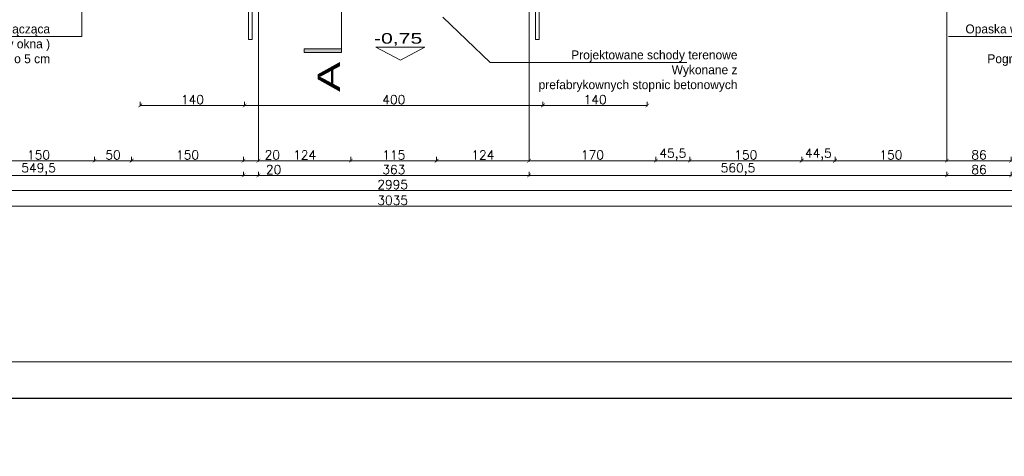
# Model space of a CAD drawing. Header units: millimetres. Extents: x -740 to 33545, y 5178 to 22494.
# Tile 119 of 250: x 9885 to 11205, y 8790 to 9376. Entities that reach past the tile are written whole.
import ezdxf
from ezdxf.lldxf.tags import DXFTag

# ---------------------------------------------------------------- set-up
doc = ezdxf.new("R2010")
doc.units = ezdxf.units.MM
doc.header["$MEASUREMENT"] = 0
doc.layers.get('Defpoints').update_dxf_attribs({"color": 252})
doc.layers.add('a3', color=252, linetype='Continuous', lineweight=30, plot=False)
doc.layers.add('l.widokowa', color=252, linetype='Continuous', lineweight=15)
doc.layers.add('wymiarowanie', color=252, linetype='Continuous', lineweight=9)
doc.layers.add('stolarka', color=252, linetype='Continuous')
doc.styles.add('PROFILE', font='GOTHIC.TTF', dxfattribs={"width": 0.8})
doc.styles.add('ROMANS', font='romans')
doc.styles.add('styl2', font='simplex.shx')
tags = doc.linetypes.add('ICAD_ISO03W100', pattern=[30, 12, -18]).pattern_tags.tags
tags[6:7] = [DXFTag(74, 4), DXFTag(75, 0), DXFTag(340, '0'), DXFTag(46, 1.0), DXFTag(50, 0.0), DXFTag(44, 0.0), DXFTag(45, 0.0)]
tags[4:5] = [DXFTag(74, 4), DXFTag(75, 0), DXFTag(340, '0'), DXFTag(46, 1.0), DXFTag(50, 0.0), DXFTag(44, 0.0), DXFTag(45, 0.0)]
doc.dimstyles.new('Skala 1-50', dxfattribs={"dimtxt": 12, "dimasz": 5, "dimexe": 1, "dimexo": 1, "dimgap": 1.5, "dimtad": 1, "dimdec": 1, "dimrnd": 0.5, "dimtxsty": 'styl2', "dimblk": 'ARCHTICK', "dimcen": 5, "dimadec": 0, "dimazin": 0, "dimtfac": 1, "dimtdec": 1, "dimtmove": 1, "dimatfit": 3, "dimldrblk": 'ARCHTICK', "dimfxl": 0, "dimlwd": -1, "dimlwe": -1, "dimarcsym": 0})

# ---------------------------------------------------------------- blocks, each defined once
blk = doc.blocks.new('_ArchTick')
at = {"color": 0, "linetype": 'ByBlock', "const_width": 0.15}
blk.add_lwpolyline([(-0.5, -0.5), (0.5, 0.5)], dxfattribs=at)
blk = doc.blocks.new('*D2147')
at = {"layer": 'Defpoints', "color": 0}
for p in [(9835, 9739.6), (9985, 9739.6), (9985, 9186.8)]:
    blk.add_point(p, dxfattribs=at)
at = {"layer": 'wymiarowanie', "color": 0}
for p, q in [((9835, 9191.8), (9835, 9185.8)), ((9985, 9191.8), (9985, 9185.8)), ((9835, 9186.8), (9985, 9186.8))]:
    blk.add_line(p, q, dxfattribs=at)
at = {"layer": 'wymiarowanie', "color": 0, "xscale": 5, "yscale": 5, "zscale": 5, "rotation": 180}
blk.add_blockref('_ArchTick', (9835, 9186.8), dxfattribs=at)
at = {"layer": 'wymiarowanie', "color": 0, "xscale": 5, "yscale": 5, "zscale": 5}
blk.add_blockref('_ArchTick', (9985, 9186.8), dxfattribs=at)
at = {"layer": 'wymiarowanie', "color": 0, "insert": (9910, 9194.6), "char_height": 12, "attachment_point": 5, "style": 'styl2'}
blk.add_mtext('150', dxfattribs=at)
blk = doc.blocks.new('*D2148')
at = {"layer": 'Defpoints', "color": 0}
for p in [(9985, 9739.6), (10034.8, 9739.6), (10034.8, 9186.8)]:
    blk.add_point(p, dxfattribs=at)
at = {"layer": 'wymiarowanie', "color": 0}
for p, q in [((9985, 9191.8), (9985, 9185.8)), ((10034.8, 9191.8), (10034.8, 9185.8)), ((9985, 9186.8), (10034.8, 9186.8))]:
    blk.add_line(p, q, dxfattribs=at)
at = {"layer": 'wymiarowanie', "color": 0, "xscale": 5, "yscale": 5, "zscale": 5, "rotation": 180}
blk.add_blockref('_ArchTick', (9985, 9186.8), dxfattribs=at)
at = {"layer": 'wymiarowanie', "color": 0, "xscale": 5, "yscale": 5, "zscale": 5}
blk.add_blockref('_ArchTick', (10034.8, 9186.8), dxfattribs=at)
at = {"layer": 'wymiarowanie', "color": 0, "insert": (10009.9, 9194.6), "char_height": 12, "attachment_point": 5, "style": 'styl2'}
blk.add_mtext('50', dxfattribs=at)
blk = doc.blocks.new('*D2149')
at = {"layer": 'Defpoints', "color": 0}
for p in [(10034.8, 9739.6), (10184.8, 9739.6), (10184.8, 9186.8)]:
    blk.add_point(p, dxfattribs=at)
at = {"layer": 'wymiarowanie', "color": 0}
for p, q in [((10034.8, 9191.8), (10034.8, 9185.8)), ((10184.8, 9191.8), (10184.8, 9185.8)), ((10034.8, 9186.8), (10184.8, 9186.8))]:
    blk.add_line(p, q, dxfattribs=at)
at = {"layer": 'wymiarowanie', "color": 0, "xscale": 5, "yscale": 5, "zscale": 5, "rotation": 180}
blk.add_blockref('_ArchTick', (10034.8, 9186.8), dxfattribs=at)
at = {"layer": 'wymiarowanie', "color": 0, "xscale": 5, "yscale": 5, "zscale": 5}
blk.add_blockref('_ArchTick', (10184.8, 9186.8), dxfattribs=at)
at = {"layer": 'wymiarowanie', "color": 0, "insert": (10109.8, 9194.6), "char_height": 12, "attachment_point": 5, "style": 'styl2'}
blk.add_mtext('150', dxfattribs=at)
blk = doc.blocks.new('*D2150')
at = {"layer": 'Defpoints', "color": 0}
for p in [(10184.8, 9714.6), (10204.8, 9714.6), (10204.8, 9186.8)]:
    blk.add_point(p, dxfattribs=at)
at = {"layer": 'wymiarowanie', "color": 0}
for p, q in [((10184.8, 9191.8), (10184.8, 9185.8)), ((10204.8, 9191.8), (10204.8, 9185.8)), ((10184.8, 9186.8), (10204.8, 9186.8)), ((10204.8, 9186.8), (10233.6, 9186.8))]:
    blk.add_line(p, q, dxfattribs=at)
at = {"layer": 'wymiarowanie', "color": 0, "xscale": 5, "yscale": 5, "zscale": 5, "rotation": 180}
blk.add_blockref('_ArchTick', (10184.8, 9186.8), dxfattribs=at)
at = {"layer": 'wymiarowanie', "color": 0, "xscale": 5, "yscale": 5, "zscale": 5}
blk.add_blockref('_ArchTick', (10204.8, 9186.8), dxfattribs=at)
at = {"layer": 'wymiarowanie', "color": 0, "insert": (10223.4, 9194.6), "char_height": 12, "attachment_point": 5, "style": 'styl2'}
blk.add_mtext('20', dxfattribs=at)
blk = doc.blocks.new('*D2151')
at = {"layer": 'Defpoints', "color": 0}
for p in [(10204.8, 9724.6), (10328.7, 9728.6), (10328.7, 9186.8)]:
    blk.add_point(p, dxfattribs=at)
at = {"layer": 'wymiarowanie', "color": 0}
for p, q in [((10204.8, 9191.8), (10204.8, 9185.8)), ((10328.7, 9191.8), (10328.7, 9185.8)), ((10204.8, 9186.8), (10328.7, 9186.8))]:
    blk.add_line(p, q, dxfattribs=at)
at = {"layer": 'wymiarowanie', "color": 0, "xscale": 5, "yscale": 5, "zscale": 5, "rotation": 180}
blk.add_blockref('_ArchTick', (10204.8, 9186.8), dxfattribs=at)
at = {"layer": 'wymiarowanie', "color": 0, "xscale": 5, "yscale": 5, "zscale": 5}
blk.add_blockref('_ArchTick', (10328.7, 9186.8), dxfattribs=at)
at = {"layer": 'wymiarowanie', "color": 0, "insert": (10266.8, 9194.5), "char_height": 12, "attachment_point": 5, "style": 'styl2'}
blk.add_mtext('124', dxfattribs=at)
blk = doc.blocks.new('*D2152')
at = {"layer": 'Defpoints', "color": 0}
for p in [(10328.7, 9728.6), (10443.8, 9728.6), (10443.8, 9186.8)]:
    blk.add_point(p, dxfattribs=at)
at = {"layer": 'wymiarowanie', "color": 0}
for p, q in [((10328.7, 9191.8), (10328.7, 9185.8)), ((10443.8, 9191.8), (10443.8, 9185.8)), ((10328.7, 9186.8), (10443.8, 9186.8))]:
    blk.add_line(p, q, dxfattribs=at)
at = {"layer": 'wymiarowanie', "color": 0, "xscale": 5, "yscale": 5, "zscale": 5, "rotation": 180}
blk.add_blockref('_ArchTick', (10328.7, 9186.8), dxfattribs=at)
at = {"layer": 'wymiarowanie', "color": 0, "xscale": 5, "yscale": 5, "zscale": 5}
blk.add_blockref('_ArchTick', (10443.8, 9186.8), dxfattribs=at)
at = {"layer": 'wymiarowanie', "color": 0, "insert": (10386.3, 9194.5), "char_height": 12, "attachment_point": 5, "style": 'styl2'}
blk.add_mtext('115', dxfattribs=at)
blk = doc.blocks.new('*D2153')
at = {"layer": 'Defpoints', "color": 0}
for p in [(10443.8, 9728.6), (10567.7, 9717.6), (10567.7, 9186.8)]:
    blk.add_point(p, dxfattribs=at)
at = {"layer": 'wymiarowanie', "color": 0}
for p, q in [((10443.8, 9191.8), (10443.8, 9185.8)), ((10567.7, 9191.8), (10567.7, 9185.8)), ((10443.8, 9186.8), (10567.7, 9186.8))]:
    blk.add_line(p, q, dxfattribs=at)
at = {"layer": 'wymiarowanie', "color": 0, "xscale": 5, "yscale": 5, "zscale": 5, "rotation": 180}
blk.add_blockref('_ArchTick', (10443.8, 9186.8), dxfattribs=at)
at = {"layer": 'wymiarowanie', "color": 0, "xscale": 5, "yscale": 5, "zscale": 5}
blk.add_blockref('_ArchTick', (10567.7, 9186.8), dxfattribs=at)
at = {"layer": 'wymiarowanie', "color": 0, "insert": (10505.8, 9194.5), "char_height": 12, "attachment_point": 5, "style": 'styl2'}
blk.add_mtext('124', dxfattribs=at)
blk = doc.blocks.new('*D2154')
at = {"layer": 'Defpoints', "color": 0}
for p in [(10737.7, 9739.6), (10567.7, 9717.6), (10737.7, 9186.8)]:
    blk.add_point(p, dxfattribs=at)
at = {"layer": 'wymiarowanie', "color": 0}
for p, q in [((10567.7, 9191.8), (10567.7, 9185.8)), ((10737.7, 9191.8), (10737.7, 9185.8)), ((10567.7, 9186.8), (10737.7, 9186.8))]:
    blk.add_line(p, q, dxfattribs=at)
at = {"layer": 'wymiarowanie', "color": 0, "xscale": 5, "yscale": 5, "zscale": 5, "rotation": 180}
blk.add_blockref('_ArchTick', (10567.7, 9186.8), dxfattribs=at)
at = {"layer": 'wymiarowanie', "color": 0, "xscale": 5, "yscale": 5, "zscale": 5}
blk.add_blockref('_ArchTick', (10737.7, 9186.8), dxfattribs=at)
at = {"layer": 'wymiarowanie', "color": 0, "insert": (10652.7, 9194.6), "char_height": 12, "attachment_point": 5, "style": 'styl2'}
blk.add_mtext('170', dxfattribs=at)
blk = doc.blocks.new('*D2155')
at = {"layer": 'Defpoints', "color": 0}
for p in [(10737.7, 9739.6), (10783.3, 9739.6), (10783.3, 9186.8)]:
    blk.add_point(p, dxfattribs=at)
at = {"layer": 'wymiarowanie', "color": 0}
for p, q in [((10737.7, 9191.8), (10737.7, 9185.8)), ((10783.3, 9191.8), (10783.3, 9185.8)), ((10737.7, 9186.8), (10783.3, 9186.8))]:
    blk.add_line(p, q, dxfattribs=at)
at = {"layer": 'wymiarowanie', "color": 0, "xscale": 5, "yscale": 5, "zscale": 5, "rotation": 180}
blk.add_blockref('_ArchTick', (10737.7, 9186.8), dxfattribs=at)
at = {"layer": 'wymiarowanie', "color": 0, "xscale": 5, "yscale": 5, "zscale": 5}
blk.add_blockref('_ArchTick', (10783.3, 9186.8), dxfattribs=at)
at = {"layer": 'wymiarowanie', "color": 0, "insert": (10760.5, 9195.1), "char_height": 12, "attachment_point": 5, "style": 'styl2'}
blk.add_mtext('45,5', dxfattribs=at)
blk = doc.blocks.new('*D2156')
at = {"layer": 'Defpoints', "color": 0}
for p in [(10783.3, 9739.6), (10933.3, 9739.6), (10933.3, 9186.8)]:
    blk.add_point(p, dxfattribs=at)
at = {"layer": 'wymiarowanie', "color": 0}
for p, q in [((10783.3, 9191.8), (10783.3, 9185.8)), ((10933.3, 9191.8), (10933.3, 9185.8)), ((10783.3, 9186.8), (10933.3, 9186.8))]:
    blk.add_line(p, q, dxfattribs=at)
at = {"layer": 'wymiarowanie', "color": 0, "xscale": 5, "yscale": 5, "zscale": 5, "rotation": 180}
blk.add_blockref('_ArchTick', (10783.3, 9186.8), dxfattribs=at)
at = {"layer": 'wymiarowanie', "color": 0, "xscale": 5, "yscale": 5, "zscale": 5}
blk.add_blockref('_ArchTick', (10933.3, 9186.8), dxfattribs=at)
at = {"layer": 'wymiarowanie', "color": 0, "insert": (10858.3, 9194.6), "char_height": 12, "attachment_point": 5, "style": 'styl2'}
blk.add_mtext('150', dxfattribs=at)
blk = doc.blocks.new('*D2157')
at = {"layer": 'Defpoints', "color": 0}
for p in [(10978, 9739.6), (11128, 9739.6), (11128, 9186.8)]:
    blk.add_point(p, dxfattribs=at)
at = {"layer": 'wymiarowanie', "color": 0}
for p, q in [((10978, 9191.8), (10978, 9185.8)), ((11128, 9191.8), (11128, 9185.8)), ((10978, 9186.8), (11128, 9186.8))]:
    blk.add_line(p, q, dxfattribs=at)
at = {"layer": 'wymiarowanie', "color": 0, "xscale": 5, "yscale": 5, "zscale": 5, "rotation": 180}
blk.add_blockref('_ArchTick', (10978, 9186.8), dxfattribs=at)
at = {"layer": 'wymiarowanie', "color": 0, "xscale": 5, "yscale": 5, "zscale": 5}
blk.add_blockref('_ArchTick', (11128, 9186.8), dxfattribs=at)
at = {"layer": 'wymiarowanie', "color": 0, "insert": (11053, 9194.6), "char_height": 12, "attachment_point": 5, "style": 'styl2'}
blk.add_mtext('150', dxfattribs=at)
blk = doc.blocks.new('*D2158')
at = {"layer": 'Defpoints', "color": 0}
for p in [(11128, 9739.6), (11214.1, 9719.6), (11214.1, 9186.8)]:
    blk.add_point(p, dxfattribs=at)
at = {"layer": 'wymiarowanie', "color": 0}
for p, q in [((11128, 9191.8), (11128, 9185.8)), ((11214.1, 9191.8), (11214.1, 9185.8)), ((11128, 9186.8), (11214.1, 9186.8))]:
    blk.add_line(p, q, dxfattribs=at)
at = {"layer": 'wymiarowanie', "color": 0, "xscale": 5, "yscale": 5, "zscale": 5, "rotation": 180}
blk.add_blockref('_ArchTick', (11128, 9186.8), dxfattribs=at)
at = {"layer": 'wymiarowanie', "color": 0, "xscale": 5, "yscale": 5, "zscale": 5}
blk.add_blockref('_ArchTick', (11214.1, 9186.8), dxfattribs=at)
at = {"layer": 'wymiarowanie', "color": 0, "insert": (11171.1, 9194.6), "char_height": 12, "attachment_point": 5, "style": 'styl2'}
blk.add_mtext('86', dxfattribs=at)
blk = doc.blocks.new('*D2171')
at = {"layer": 'Defpoints', "color": 0}
for p in [(9635.2, 9191.8), (10184.8, 9191.8), (10184.8, 9167.1)]:
    blk.add_point(p, dxfattribs=at)
at = {"layer": 'wymiarowanie', "color": 0}
for p, q in [((9635.2, 9172.1), (9635.2, 9166.1)), ((9635.2, 9167.1), (10184.8, 9167.1)), ((10184.8, 9172.1), (10184.8, 9166.1))]:
    blk.add_line(p, q, dxfattribs=at)
at = {"layer": 'wymiarowanie', "color": 0, "xscale": 5, "yscale": 5, "zscale": 5, "rotation": 180}
blk.add_blockref('_ArchTick', (9635.2, 9167.1), dxfattribs=at)
at = {"layer": 'wymiarowanie', "color": 0, "xscale": 5, "yscale": 5, "zscale": 5}
blk.add_blockref('_ArchTick', (10184.8, 9167.1), dxfattribs=at)
at = {"layer": 'wymiarowanie', "color": 0, "insert": (9910, 9175.4), "char_height": 12, "attachment_point": 5, "style": 'styl2'}
blk.add_mtext('549,5', dxfattribs=at)
blk = doc.blocks.new('*D2172')
at = {"layer": 'Defpoints', "color": 0}
for p in [(10184.8, 9191.8), (10204.8, 9190.1), (10204.8, 9167.1)]:
    blk.add_point(p, dxfattribs=at)
at = {"layer": 'wymiarowanie', "color": 0}
for p, q in [((10184.8, 9172.1), (10184.8, 9166.1)), ((10184.8, 9167.1), (10204.8, 9167.1)), ((10204.8, 9172.1), (10204.8, 9166.1)), ((10204.8, 9167.1), (10235.3, 9167.1))]:
    blk.add_line(p, q, dxfattribs=at)
at = {"layer": 'wymiarowanie', "color": 0, "xscale": 5, "yscale": 5, "zscale": 5, "rotation": 180}
blk.add_blockref('_ArchTick', (10184.8, 9167.1), dxfattribs=at)
at = {"layer": 'wymiarowanie', "color": 0, "xscale": 5, "yscale": 5, "zscale": 5}
blk.add_blockref('_ArchTick', (10204.8, 9167.1), dxfattribs=at)
at = {"layer": 'wymiarowanie', "color": 0, "insert": (10225.1, 9174.9), "char_height": 12, "attachment_point": 5, "style": 'styl2'}
blk.add_mtext('20', dxfattribs=at)
blk = doc.blocks.new('*D2173')
at = {"layer": 'Defpoints', "color": 0}
for p in [(10204.8, 9190.1), (10567.7, 9199.9), (10567.7, 9167.1)]:
    blk.add_point(p, dxfattribs=at)
at = {"layer": 'wymiarowanie', "color": 0}
for p, q in [((10204.8, 9172.1), (10204.8, 9166.1)), ((10204.8, 9167.1), (10567.7, 9167.1)), ((10567.7, 9172.1), (10567.7, 9166.1))]:
    blk.add_line(p, q, dxfattribs=at)
at = {"layer": 'wymiarowanie', "color": 0, "xscale": 5, "yscale": 5, "zscale": 5, "rotation": 180}
blk.add_blockref('_ArchTick', (10204.8, 9167.1), dxfattribs=at)
at = {"layer": 'wymiarowanie', "color": 0, "xscale": 5, "yscale": 5, "zscale": 5}
blk.add_blockref('_ArchTick', (10567.7, 9167.1), dxfattribs=at)
at = {"layer": 'wymiarowanie', "color": 0, "insert": (10386.3, 9174.9), "char_height": 12, "attachment_point": 5, "style": 'styl2'}
blk.add_mtext('363', dxfattribs=at)
blk = doc.blocks.new('*D2174')
at = {"layer": 'Defpoints', "color": 0}
for p in [(11128, 9206), (10567.7, 9199.9), (11128, 9167.1)]:
    blk.add_point(p, dxfattribs=at)
at = {"layer": 'wymiarowanie', "color": 0}
for p, q in [((10567.7, 9172.1), (10567.7, 9166.1)), ((10567.7, 9167.1), (11128, 9167.1)), ((11128, 9172.1), (11128, 9166.1))]:
    blk.add_line(p, q, dxfattribs=at)
at = {"layer": 'wymiarowanie', "color": 0, "xscale": 5, "yscale": 5, "zscale": 5, "rotation": 180}
blk.add_blockref('_ArchTick', (10567.7, 9167.1), dxfattribs=at)
at = {"layer": 'wymiarowanie', "color": 0, "xscale": 5, "yscale": 5, "zscale": 5}
blk.add_blockref('_ArchTick', (11128, 9167.1), dxfattribs=at)
at = {"layer": 'wymiarowanie', "color": 0, "insert": (10847.9, 9175.4), "char_height": 12, "attachment_point": 5, "style": 'styl2'}
blk.add_mtext('560,5', dxfattribs=at)
blk = doc.blocks.new('*D2175')
at = {"layer": 'Defpoints', "color": 0}
for p in [(11128, 9206), (11214.1, 9205.8), (11214.1, 9167.1)]:
    blk.add_point(p, dxfattribs=at)
at = {"layer": 'wymiarowanie', "color": 0}
for p, q in [((11128, 9172.1), (11128, 9166.1)), ((11128, 9167.1), (11214.1, 9167.1)), ((11214.1, 9172.1), (11214.1, 9166.1))]:
    blk.add_line(p, q, dxfattribs=at)
at = {"layer": 'wymiarowanie', "color": 0, "xscale": 5, "yscale": 5, "zscale": 5, "rotation": 180}
blk.add_blockref('_ArchTick', (11128, 9167.1), dxfattribs=at)
at = {"layer": 'wymiarowanie', "color": 0, "xscale": 5, "yscale": 5, "zscale": 5}
blk.add_blockref('_ArchTick', (11214.1, 9167.1), dxfattribs=at)
at = {"layer": 'wymiarowanie', "color": 0, "insert": (11171.1, 9174.9), "char_height": 12, "attachment_point": 5, "style": 'styl2'}
blk.add_mtext('86', dxfattribs=at)
blk = doc.blocks.new('*D2181')
at = {"layer": 'Defpoints', "color": 0}
for p in [(11882.3, 9181.8), (8887.2, 9172.1), (11882.3, 9147)]:
    blk.add_point(p, dxfattribs=at)
at = {"layer": 'wymiarowanie', "color": 0}
for p, q in [((8887.2, 9152), (8887.2, 9146)), ((11882.3, 9152), (11882.3, 9146)), ((8887.2, 9147), (11882.3, 9147))]:
    blk.add_line(p, q, dxfattribs=at)
at = {"layer": 'wymiarowanie', "color": 0, "xscale": 5, "yscale": 5, "zscale": 5, "rotation": 180}
blk.add_blockref('_ArchTick', (8887.2, 9147), dxfattribs=at)
at = {"layer": 'wymiarowanie', "color": 0, "xscale": 5, "yscale": 5, "zscale": 5}
blk.add_blockref('_ArchTick', (11882.3, 9147), dxfattribs=at)
at = {"layer": 'wymiarowanie', "color": 0, "insert": (10384.8, 9154.8), "char_height": 12, "attachment_point": 5, "style": 'styl2'}
blk.add_mtext('2995', dxfattribs=at)
blk = doc.blocks.new('*D2183')
at = {"layer": 'Defpoints', "color": 0}
for p in [(8867.2, 9152), (11902.3, 9162.1), (11902.3, 9125.8)]:
    blk.add_point(p, dxfattribs=at)
at = {"layer": 'wymiarowanie', "color": 0}
for p, q in [((8867.2, 9130.8), (8867.2, 9124.8)), ((8867.2, 9125.8), (11902.3, 9125.8)), ((11902.3, 9130.8), (11902.3, 9124.8))]:
    blk.add_line(p, q, dxfattribs=at)
at = {"layer": 'wymiarowanie', "color": 0, "xscale": 5, "yscale": 5, "zscale": 5, "rotation": 180}
blk.add_blockref('_ArchTick', (8867.2, 9125.8), dxfattribs=at)
at = {"layer": 'wymiarowanie', "color": 0, "xscale": 5, "yscale": 5, "zscale": 5}
blk.add_blockref('_ArchTick', (11902.3, 9125.8), dxfattribs=at)
at = {"layer": 'wymiarowanie', "color": 0, "insert": (10384.8, 9133.6), "char_height": 12, "attachment_point": 5, "style": 'styl2'}
blk.add_mtext('3035', dxfattribs=at)
blk = doc.blocks.new('*D2350')
at = {"layer": 'Defpoints', "color": 0}
for p in [(10933.3, 9739.6), (10978, 9739.6), (10933.3, 9186.8)]:
    blk.add_point(p, dxfattribs=at)
at = {"layer": 'wymiarowanie', "color": 0}
for p, q in [((10933.3, 9191.8), (10933.3, 9185.8)), ((10978, 9191.8), (10978, 9185.8)), ((10978, 9186.8), (10933.3, 9186.8))]:
    blk.add_line(p, q, dxfattribs=at)
at = {"layer": 'wymiarowanie', "color": 0, "xscale": 5, "yscale": 5, "zscale": 5, "rotation": 180}
blk.add_blockref('_ArchTick', (10933.3, 9186.8), dxfattribs=at)
at = {"layer": 'wymiarowanie', "color": 0, "xscale": 5, "yscale": 5, "zscale": 5}
blk.add_blockref('_ArchTick', (10978, 9186.8), dxfattribs=at)
at = {"layer": 'wymiarowanie', "color": 0, "insert": (10955.6, 9195.1), "char_height": 12, "attachment_point": 5, "style": 'styl2'}
blk.add_mtext('44,5', dxfattribs=at)
blk = doc.blocks.new('*D2808')
at = {"layer": 'Defpoints', "color": 0}
for p in [(10046.3, 9278.8), (10186.3, 9278.8), (10186.3, 9261)]:
    blk.add_point(p, dxfattribs=at)
at = {"layer": 'wymiarowanie', "color": 0}
for p, q in [((10046.3, 9266), (10046.3, 9260)), ((10046.3, 9261), (10186.3, 9261)), ((10186.3, 9266), (10186.3, 9260))]:
    blk.add_line(p, q, dxfattribs=at)
at = {"layer": 'wymiarowanie', "color": 0, "xscale": 5, "yscale": 5, "zscale": 5, "rotation": 180}
blk.add_blockref('_ArchTick', (10046.3, 9261), dxfattribs=at)
at = {"layer": 'wymiarowanie', "color": 0, "xscale": 5, "yscale": 5, "zscale": 5}
blk.add_blockref('_ArchTick', (10186.3, 9261), dxfattribs=at)
at = {"layer": 'wymiarowanie', "color": 0, "insert": (10116.3, 9268.8), "char_height": 12, "attachment_point": 5, "style": 'styl2'}
blk.add_mtext('140', dxfattribs=at)
blk = doc.blocks.new('*D2809')
at = {"layer": 'Defpoints', "color": 0}
for p in [(10186.3, 9278.8), (10586.3, 9278.8), (10586.3, 9261)]:
    blk.add_point(p, dxfattribs=at)
at = {"layer": 'wymiarowanie', "color": 0}
for p, q in [((10186.3, 9266), (10186.3, 9260)), ((10186.3, 9261), (10586.3, 9261)), ((10586.3, 9266), (10586.3, 9260))]:
    blk.add_line(p, q, dxfattribs=at)
at = {"layer": 'wymiarowanie', "color": 0, "xscale": 5, "yscale": 5, "zscale": 5, "rotation": 180}
blk.add_blockref('_ArchTick', (10186.3, 9261), dxfattribs=at)
at = {"layer": 'wymiarowanie', "color": 0, "xscale": 5, "yscale": 5, "zscale": 5}
blk.add_blockref('_ArchTick', (10586.3, 9261), dxfattribs=at)
at = {"layer": 'wymiarowanie', "color": 0, "insert": (10386.3, 9268.8), "char_height": 12, "attachment_point": 5, "style": 'styl2'}
blk.add_mtext('400', dxfattribs=at)
blk = doc.blocks.new('*D2810')
at = {"layer": 'Defpoints', "color": 0}
for p in [(10726.3, 9285.9), (10586.3, 9278.8), (10726.3, 9261)]:
    blk.add_point(p, dxfattribs=at)
at = {"layer": 'wymiarowanie', "color": 0}
for p, q in [((10586.3, 9266), (10586.3, 9260)), ((10586.3, 9261), (10726.3, 9261)), ((10726.3, 9266), (10726.3, 9260))]:
    blk.add_line(p, q, dxfattribs=at)
at = {"layer": 'wymiarowanie', "color": 0, "xscale": 5, "yscale": 5, "zscale": 5, "rotation": 180}
blk.add_blockref('_ArchTick', (10586.3, 9261), dxfattribs=at)
at = {"layer": 'wymiarowanie', "color": 0, "xscale": 5, "yscale": 5, "zscale": 5}
blk.add_blockref('_ArchTick', (10726.3, 9261), dxfattribs=at)
at = {"layer": 'wymiarowanie', "color": 0, "insert": (10656.3, 9268.8), "char_height": 12, "attachment_point": 5, "style": 'styl2'}
blk.add_mtext('140', dxfattribs=at)

msp = doc.modelspace()

# ---------------------------------------------------------------- hatches: boundary and pattern name
at = {"layer": 'stolarka', "lineweight": 9}
msp.add_hatch(color=256, dxfattribs=at).paths.add_polyline_path([(10266.23, 9332.01), (10316.23, 9332.01), (10316.23, 9337.01), (10266.23, 9337.01)])

# ---------------------------------------------------------------- linework, layer by layer
at = {"layer": 'a3'}
msp.add_lwpolyline([(13075.31, 8867.94), (13075.31, 11837.94), (8325.31, 11837.94), (8325.31, 8867.94), (13075.31, 8867.94)], dxfattribs=at)
at = {"layer": 'l.widokowa'}
for points in [[(10196.27, 9349.58), (10196.27, 9529.58), (10016.27, 9529.58)], [(10191.27, 9349.58), (10191.27, 9524.58), (10016.27, 9524.58)], [(10576.27, 9349.58), (10576.27, 9529.58), (10756.27, 9529.58)], [(10581.27, 9349.58), (10581.27, 9524.58), (10756.27, 9524.58)], [(10191.27, 9349.58), (10196.27, 9349.58)], [(10576.27, 9349.58), (10581.27, 9349.58)]]:
    msp.add_lwpolyline(points, dxfattribs=at)
at = {"layer": 'stolarka', "lineweight": 9}
for points in [[(10316.23, 9432.01), (10316.23, 9332.01)], [(10316.23, 9332.01), (10266.23, 9332.01), (10266.23, 9337.01), (10316.23, 9337.01), (10316.23, 9332.01)]]:
    msp.add_lwpolyline(points, dxfattribs=at)
at = {"layer": 'wymiarowanie', "linetype": 'ICAD_ISO03W100', "ltscale": 0.2}
for p, q in [((10204.83, 9724.58), (10204.83, 9188.39)), ((11128.02, 9729.58), (11128.02, 9191.8)), ((10567.7, 9717.58), (10567.7, 9191.8))]:
    msp.add_line(p, q, dxfattribs=at)
at = {"layer": 'wymiarowanie'}
for p, q in [((9968.02, 9353.31), (9968.02, 9562.04)), ((10452.14, 9379.58), (10515.77, 9318.51)), ((9968.02, 9353.31), (9594.18, 9353.31)), ((11504.08, 9353.31), (11130.24, 9353.31)), ((10515.77, 9318.51), (10779.43, 9318.51))]:
    msp.add_line(p, q, dxfattribs=at)
msp.add_lwpolyline([(13026.2, 8917.05), (13026.2, 11788.83), (8374.42, 11788.83), (8374.42, 8917.05)], close=True, dxfattribs=at)
at = {"layer": 'wymiarowanie', "linetype": 'ByBlock'}
msp.add_lwpolyline([(10395.12, 9321.58), (10428.07, 9339.3), (10362.17, 9339.3)], close=True, dxfattribs=at)

# ---------------------------------------------------------------- texts
at = {"layer": 'wymiarowanie', "style": 'PROFILE', "width": 1.5}
msp.add_text('-0,75', height=14.149, dxfattribs=at).set_placement((10359.81, 9343.91))
at = {"layer": 'wymiarowanie', "linetype": 'Continuous', "char_height": 12, "width": 327.6277, "attachment_point": 3, "style": 'ROMANS'}
for s, insert in [('{\\fCentury Gothic|b0|i0|c238|p0;Opaska wokół okieno szer. 20 cm }{\\fCentury Gothic|b0|i0|c238|p0;(łącząca trzy okna )}\\P{\\fCentury Gothic|b0|i0|c238|p0;Pogrubienie warstwy styropianu o 5 cm }', (9925.41, 9369.66)), ('{\\fCentury Gothic|b0|i0|c238|p0;Opaska wokół okien o szer. 20 cm }{\\fCentury Gothic|b0|i0|c238|p0;(łącząca trzy okna )}\\P{\\fCentury Gothic|b0|i0|c238|p0;Pogrubienie warstwy styropianu o 5 cm }', (11461.47, 9369.66)), ('{\\fCentury Gothic|b0|i0|c238|p0;Projektowane schody terenowe}\\P{\\fCentury Gothic|b0|i0|c238|p0;Wykonane z}\\P{\\fCentury Gothic|b0|i0|c238|p0;prefabrykownych stopnic betonowych}\\P{\\fCentury Gothic|b0|i0|c238|p0;}\\P{\\fCentury Gothic|b0|i0|c238|p0; }', (10847.24, 9334.86))]:
    msp.add_mtext(s, dxfattribs=dict(at, insert=insert))
at = {"layer": 'wymiarowanie', "insert": (10284.02, 9279.27), "char_height": 30, "width": 87.1863, "attachment_point": 1, "rotation": 90}
msp.add_mtext('{\\fCentury Gothic|b0|i0|c238|p0;\\W1.5;A}', dxfattribs=at)
at = {"layer": 'wymiarowanie', "char_height": 12, "width": 621.5287, "attachment_point": 1}
for s, insert in [('\\pi202.60874;{\\fCentury Gothic|b0|i0|c238|p34;Pokrycie dachowe projektowana blachodachówka}\\P\\pi470.78474;{\\fCentury Gothic|b0|i0|c238|p34;w kolorze RAL 7016}', (5416.61, 9200.24)), ('\\pi11.65274;{\\fCentury Gothic|b0|i0|c238|p34;Warstwa tynkarska - wyprawa dekoracyjna z tynku silikonowego o strukturze }\\pi12.21674;{\\fCentury Gothic|b0|i0|c238|p34;baranka o uziarnieniu 1,5 lub 2mm; kolor wg NCS:S1002-G50Y}\\P\\pi419.66474;{\\fCentury Gothic|b0|i0|c238|p34;grubość styropianu 20cm}\\P\\pi621.52874;{\\fCentury Gothic|b0|i0|c238|p34; }', (5416.61, 8885.91))]:
    msp.add_mtext(s, dxfattribs=dict(at, insert=insert))

# ---------------------------------------------------------------- dimensions: what is measured, and where the dimension line sits
at = {"layer": 'wymiarowanie'}
for base, p1, p2, picture, middle in [((9985.02, 9186.8), (9835.02, 9739.58), (9985.02, 9739.58), '*D2147', (9910.02, 9194.6)), ((10034.83, 9186.8), (9985.02, 9739.58), (10034.83, 9739.58), '*D2148', (10009.92, 9194.6)), ((10184.83, 9186.8), (10034.83, 9739.58), (10184.83, 9739.58), '*D2149', (10109.83, 9194.6)), ((10737.7, 9186.8), (10567.7, 9717.58), (10737.7, 9739.58), '*D2154', (10652.7, 9194.6)), ((10783.28, 9186.8), (10737.7, 9739.58), (10783.28, 9739.58), '*D2155', (10760.49, 9195.15)), ((10933.28, 9186.8), (10783.28, 9739.58), (10933.28, 9739.58), '*D2156', (10858.28, 9194.6)), ((10933.28, 9186.8), (10978.02, 9739.58), (10933.28, 9739.58), '*D2350', (10955.65, 9195.15)), ((11128.02, 9186.8), (10978.02, 9739.58), (11128.02, 9739.58), '*D2157', (11053.02, 9194.6)), ((11214.13, 9186.8), (11128.02, 9739.58), (11214.13, 9719.58), '*D2158', (11171.07, 9194.6)), ((10328.69, 9186.8), (10204.83, 9724.58), (10328.69, 9728.58), '*D2151', (10266.76, 9194.45)), ((10443.8388, 9186.8006), (10328.6921, 9728.5762), (10443.8388, 9728.5762), '*D2152', (10386.2655, 9194.4506)), ((10567.7, 9186.8), (10443.84, 9728.58), (10567.7, 9717.58), '*D2153', (10505.77, 9194.45)), ((10726.27, 9260.98), (10586.27, 9278.79), (10726.27, 9285.94), '*D2810', (10656.27, 9268.78)), ((10186.27, 9260.98), (10046.27, 9278.79), (10186.27, 9278.79), '*D2808', (10116.27, 9268.78)), ((10586.27, 9260.98), (10186.27, 9278.79), (10586.27, 9278.79), '*D2809', (10386.27, 9268.78)), ((11128.02, 9167.08), (10567.7, 9199.94), (11128.02, 9205.99), '*D2174', (10847.86, 9175.42)), ((11214.13, 9167.08), (11128.02, 9205.99), (11214.13, 9205.85), '*D2175', (11171.07, 9174.88)), ((10184.83, 9167.08), (9635.2, 9191.8), (10184.83, 9191.8), '*D2171', (9910.02, 9175.42)), ((10567.7, 9167.08), (10204.83, 9190.15), (10567.7, 9199.94), '*D2173', (10386.27, 9174.88)), ((11882.33, 9147.02), (8887.19, 9172.08), (11882.33, 9181.8), '*D2181', (10384.76, 9154.82)), ((11902.33, 9125.79), (8867.19, 9152.02), (11902.33, 9162.08), '*D2183', (10384.76, 9133.59))]:
    dim = msp.add_linear_dim(base=base, p1=p1, p2=p2, dimstyle='Skala 1-50', dxfattribs=at)
    dim.commit()
    dim.dimension.update_dxf_attribs({"geometry": picture, "text_midpoint": middle})
for base, p1, p2, picture, middle in [((10204.83, 9186.8), (10184.83, 9714.58), (10204.83, 9714.58), '*D2150', (10223.39, 9186.8)), ((10204.83, 9167.08), (10184.83, 9191.8), (10204.83, 9190.15), '*D2172', (10225.1, 9167.08))]:
    dim = msp.add_linear_dim(base=base, p1=p1, p2=p2, dimstyle='Skala 1-50', dxfattribs=at)
    dim.commit()
    dim.dimension.update_dxf_attribs({"geometry": picture, "text_midpoint": middle, "dimtype": 160})

doc.saveas('drawing.dxf')
